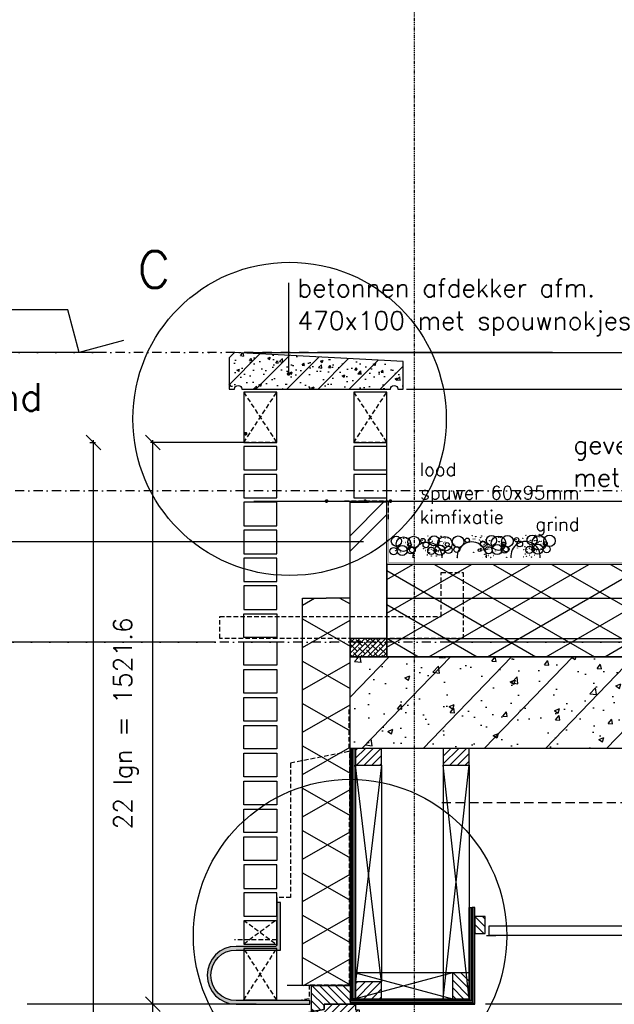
# Model space of a CAD drawing. Extents: x 149262 to 371235, y 141599 to 287858.
# Tile 8 of 60: x 151512 to 153134, y 150081 to 152767. Entities that reach past the tile are written whole.
import ezdxf

# ---------------------------------------------------------------- set-up
doc = ezdxf.new("R2010")
doc.units = 0
doc.header["$LTSCALE"] = 50
doc.header["$MEASUREMENT"] = 0
doc.header["$PDMODE"] = 3
doc.header["$PDSIZE"] = 0.1
for name, pattern in [('DASHDOT', [1, 0.5, -0.25, 0, -0.25]), ('DASHED', [0.75, 0.5, -0.25]), ('DD1', [2.66667, 1.66667, -0.5, 0, -0.5]), ('HIDDEN', [0.375, 0.25, -0.125])]:
    doc.linetypes.add(name, pattern=pattern)
doc.layers.get('0').update_dxf_attribs({"linetype": 'CONTINUOUS'})
doc.layers.get('DEFPOINTS').update_dxf_attribs({"linetype": 'CONTINUOUS'})
for name, color, linetype in [('_DETAILNUMMERS', 4, 'CONTINUOUS'), ('_DETAILNUMMERSTEKST', 4, 'CONTINUOUS'), ('A--A21--_F--3-', 9, 'CONTINUOUS'), ('A--A21--_F-23-', 9, 'CONTINUOUS'), ('A--A22--_F123-', 9, 'CONTINUOUS'), ('A--A23--_F--3-', 9, 'CONTINUOUS'), ('A--A25--_F--3-', 9, 'CONTINUOUS'), ('A--A26--_F--3-', 9, 'CONTINUOUS'), ('A--A30--_F--3-', 9, 'CONTINUOUS'), ('A--A35--_F--3-', 9, 'CONTINUOUS'), ('A--L13D3_VLOEREN', 3, 'CONTINUOUS'), ('A--L13DC4_VLOEREN', 4, 'HIDDEN'), ('A--L21--', 3, 'CONTINUOUS'), ('A--L21--_F--3-', 7, 'CONTINUOUS'), ('A--L21--_F-23-', 4, 'CONTINUOUS'), ('A--L21D1_BUITENWAND', 1, 'CONTINUOUS'), ('A--L21D4_BUITENWAND', 4, 'CONTINUOUS'), ('A--L21DC1_BUITENWAND', 1, 'HIDDEN'), ('A--L22--', 3, 'CONTINUOUS'), ('A--L22--_F--3-', 7, 'CONTINUOUS'), ('A--L25--', 7, 'CONTINUOUS'), ('A--L25--_F-23-', 7, 'CONTINUOUS'), ('A--L26--_F--3-', 7, 'CONTINUOUS'), ('A--L28--_F--3-', 1, 'CONTINUOUS'), ('A--L28D1_KONSTRUKTIES', 1, 'CONTINUOUS'), ('A--L30--', 7, 'CONTINUOUS'), ('A--L30--_F123-', 7, 'CONTINUOUS'), ('A--L31--', 2, 'CONTINUOUS'), ('A--L31--_F--3-', 7, 'CONTINUOUS'), ('A--L31D1_BUITENKOZIJN', 1, 'CONTINUOUS'), ('A--L35-D2-_PLAFONDS', 2, 'CONTINUOUS'), ('A--L35-D4-_PLAFONDS', 4, 'CONTINUOUS'), ('A--M$1A-_F123-', 1, 'CONTINUOUS'), ('A--M01A1_MAATVOERING', 1, 'CONTINUOUS'), ('A--M01B1_HOOGTE_MAATV', 1, 'CONTINUOUS'), ('A--T$1A-_F123_20', 1, 'CONTINUOUS'), ('A--T01A-18_TEKST', 1, 'CONTINUOUS'), ('A--T01A-25_TEKST', 2, 'CONTINUOUS'), ('A--T01B2_HOOGTE_MAATV', 2, 'CONTINUOUS'), ('A--T01B3_HOOGTE_MAATV', 3, 'CONTINUOUS'), ('Rtrappen', 1, 'CONTINUOUS'), ('STRAMIEN', 8, 'DD1'), ('X--LR---_CP', 7, 'CONTINUOUS')]:
    doc.layers.add(name, color=color, linetype=linetype)
doc.styles.add('HIEMSTRA', font='romans.shx')
doc.styles.add('HOOGTEXT', font='ROMANS.shx', dxfattribs={"height": 2.5})
doc.dimstyles.get("Standard").update_dxf_attribs({"dimscale": 50, "dimtxt": 2.5, "dimasz": 2, "dimexe": 0.3, "dimexo": 0.3, "dimgap": 2, "dimtad": 1, "dimdec": 0, "dimzin": 0, "dimdsep": 46, "dimtxsty": 'HIEMSTRA', "dimblk1": 'OBLIQUE', "dimblk2": 'OBLIQUE', "dimsah": 1, "dimcen": 0.09, "dimdle": 0.3, "dimclrd": 1, "dimclre": 1, "dimclrt": 2, "dimadec": 0, "dimazin": 0, "dimtfac": 1, "dimtdec": 4, "dimtix": 1, "dimtmove": 2, "dimatfit": 3, "dimldrblk": 'OBLIQUE', "dimfxl": 0, "dimtvp": 625, "dimtolj": 1, "dimtzin": 0, "dimarcsym": 0})
pattern_1 = [(45, (0, 0), (-10.6066, 10.6066), [])]

# ---------------------------------------------------------------- blocks, each defined once
blk = doc.blocks.new('*U622')
at = {"layer": 'A--A22--_F123-', "linetype": 'Continuous'}
h = blk.add_hatch(dxfattribs=at)
h.set_pattern_fill('ALFABKST', color=256, scale=212, style=0)
h.set_pattern_definition([(45, (-152462.94, -150973), (-212.00007, 212.00007), []), (45, (-152420.54, -150973), (-212.00007, 212.00007), [])])
h.paths.add_polyline_path([(0, 0), (-50, 0), (-50, 371.2), (0, 371.2), (50, 371.2), (50, 0)])
at = {"layer": 'A--L22--_F--3-', "color": 4, "linetype": 'Continuous'}
for points in [[(0, 0), (-50, 0), (-50, 371.2), (0, 371.2)], [(0, 0), (50, 0), (50, 371.2), (0, 371.2)]]:
    blk.add_lwpolyline(points, dxfattribs=at)
blk = doc.blocks.new('BETONAFDEKKER')
at = {"layer": 'A--A26--_F--3-'}
h = blk.add_hatch(dxfattribs=at)
h.set_pattern_fill('ALFABET', color=9, scale=10, style=0, pattern_type=2)
h.set_pattern_definition([(45, (-109882.7, -99503.284), (-42.426407, 42.426407), []), (50, (-109882.7, -99503.284), (71.726018, -6.275213), [7.5, -82.5]), (355, (-109882.7, -99503.284), (-13.875133, 75.219213), [6, -66]), (100.4514, (-109876.72, -99503.81), (57.850938, 68.943954), [6.37402, -70.11421]), (46.1842, (-109882.7, -99483.28), (106.724105, -16.5519), [11.25, -123.75]), (96.6356, (-109873.8, -99484.66), (93.46627, 97.41179), [9.56103, -105.1713]), (351.1842, (-109882.7, -99483.28), (93.466195, 97.41186), [9, -99]), (21, (-109872.7, -99488.284), (59.690705, -40.26189), [7.5, -82.5]), (326, (-109872.7, -99488.284), (24.331533, 72.515005), [6, -66]), (71.4514, (-109867.724, -99491.64), (84.022263, 32.25305), [6.37402, -70.11421]), (37.5, (-109882.698, -99503.284), (1.2159855, 33.2893854), [0, -65.2, 0, -67, 0, -66.25]), (7.5, (-109882.698, -99503.284), (26.306954, 39.441171), [0, -38.2, 0, -63.7, 0, -25.25]), (327.5, (-109904.998, -99503.284), (53.3822436, -2.255487), [0, -25, 0, -78, 0, -103.5]), (317.5, (-109915, -99503.284), (58.318617, 10.010498), [0, -32.5, 0, -51.8, 0, -73.5]), (317.5, (-109915, -99503.284), (58.318617, 10.010498), [0, -32.5, 0, -51.8, 0, -73.5])])
edge = h.paths.add_edge_path()
edge.add_line((430, 204.6), (430, 279.6))
edge.add_line((430, 279.6), (-30, 304.6))
edge.add_line((-30, 304.6), (-45, 289.6))
edge.add_line((-45, 289.6), (-45, 204.6))
edge.add_line((-45, 204.6), (-30, 204.6))
edge.add_arc((-20, 204.6), 10, 0, 180, ccw=False)
edge.add_line((-10, 204.6), (395, 204.6))
edge.add_arc((405, 204.6), 10, 0, 180, ccw=False)
edge.add_line((415, 204.6), (430, 204.6))
at = {"layer": 'A--L26--_F--3-', "color": 4, "linetype": 'Continuous'}
blk.add_lwpolyline([(430, 204.6), (430, 279.6), (-30, 304.6), (-45, 289.6), (-45, 204.6), (-30, 204.6, -1), (-10, 204.6), (395, 204.6, -1), (415, 204.6)], format="xyb", close=True, dxfattribs=at)
blk = doc.blocks.new('HOOGTEP')
at = {"layer": 'A--M01A1_MAATVOERING'}
for p, q in [((0, 0), (0.624, 2.33)), ((0.624, 2.33), (8.794, 2.33)), ((-2.415, 0.647), (0, 0))]:
    blk.add_line(p, q, dxfattribs=at)
at = {"layer": 'A--M01B1_HOOGTE_MAATV'}
blk.add_line((-1.379, 0), (0.911, 0), dxfattribs=at)
at = {"layer": 'A--T01B2_HOOGTE_MAATV', "style": 'HOOGTEXT', "flags": 4}
blk.add_attdef('TEKST', (1.84, -0.671), '', height=1.5, dxfattribs=at)
at = {"layer": 'A--T01B3_HOOGTE_MAATV', "style": 'HOOGTEXT', "flags": 4}
blk.add_attdef('HOOGTE', (1.673, 3.819), '', height=1.75, dxfattribs=at)
blk = doc.blocks.new('_OBLIQUE')
at = {"color": 0, "linetype": 'ByBlock'}
blk.add_line((-0.5, -0.5), (0.5, 0.5), dxfattribs=at)
blk = doc.blocks.new('*D128')
at = {"color": 1, "linetype": 'ByBlock'}
for p, q in [((152122, 150081), (151868.7, 150081)), ((151874.7, 148247.7), (151874.7, 150087)), ((152122, 148253.7), (151868.7, 148253.7))]:
    blk.add_line(p, q, dxfattribs=at)
at = {"layer": 'DEFPOINTS', "color": 0, "linetype": 'ByBlock'}
for p in [(151874.7, 150081), (152128, 150081), (152128, 148253.7)]:
    blk.add_point(p, dxfattribs=at)
at = {"color": 1, "linetype": 'ByBlock', "xscale": 40, "yscale": 40, "zscale": 40}
for p, rotation in [((151874.7, 150081), 90), ((151874.7, 148253.7), 270)]:
    blk.add_blockref('_OBLIQUE', p, dxfattribs=dict(at, rotation=rotation))
at = {"color": 2, "linetype": 'ByBlock', "insert": (151801.4, 149167.4), "char_height": 50, "attachment_point": 5, "rotation": 90, "style": 'HIEMSTRA'}
blk.add_mtext('\\A1;24 lgn =  1825.9', dxfattribs=at)
blk = doc.blocks.new('*D129')
at = {"color": 1, "linetype": 'ByBlock'}
for p, q in [((152122, 151613.2), (151868.7, 151613.2)), ((151874.7, 150075), (151874.7, 151619.2)), ((152122, 150081), (151868.7, 150081))]:
    blk.add_line(p, q, dxfattribs=at)
at = {"layer": 'DEFPOINTS', "color": 0, "linetype": 'ByBlock'}
for p in [(151874.7, 151613.2), (152128, 151613.2), (152128, 150081)]:
    blk.add_point(p, dxfattribs=at)
at = {"color": 1, "linetype": 'ByBlock', "xscale": 40, "yscale": 40, "zscale": 40}
for p, rotation in [((151874.7, 151613.2), 90), ((151874.7, 150081), 270)]:
    blk.add_blockref('_OBLIQUE', p, dxfattribs=dict(at, rotation=rotation))
at = {"color": 2, "linetype": 'ByBlock', "insert": (151801.4, 150847.1), "char_height": 50, "attachment_point": 5, "rotation": 90, "style": 'HIEMSTRA'}
blk.add_mtext('\\A1;22 lgn = 1521.6', dxfattribs=at)
blk = doc.blocks.new('*D138')
at = {"color": 1, "linetype": 'ByBlock'}
for p, q in [((151702.9, 151613.2), (151719.1, 151613.2)), ((151713.1, 147563), (151713.1, 151619.2)), ((151702.9, 147569), (151719.1, 147569))]:
    blk.add_line(p, q, dxfattribs=at)
at = {"layer": 'DEFPOINTS', "color": 0, "linetype": 'ByBlock'}
for p in [(151696.9, 151613.2), (151713.1, 151613.2), (151696.9, 147569)]:
    blk.add_point(p, dxfattribs=at)
at = {"color": 1, "linetype": 'ByBlock', "xscale": 40, "yscale": 40, "zscale": 40}
for p, rotation in [((151713.1, 151613.2), 90), ((151713.1, 147569), 270)]:
    blk.add_blockref('_OBLIQUE', p, dxfattribs=dict(at, rotation=rotation))
at = {"color": 3, "linetype": 'ByBlock', "insert": (151639.8, 149591.1), "char_height": 50, "attachment_point": 5, "rotation": 90, "style": 'HIEMSTRA'}
blk.add_mtext('\\A1;lagenmaat=76.08 mm', dxfattribs=at)
blk = doc.blocks.new('*U621')
at = {"layer": 'A--A21--_F-23-', "linetype": 'Continuous'}
h = blk.add_hatch(dxfattribs=at)
h.set_pattern_fill('ALFAISO', color=256, scale=100, angle=90, style=0)
h.set_pattern_definition([(150, (50, -3e-15), (-50, -86.603), []), (210, (50, -3e-15), (50, -86.603), [])])
h.paths.add_polyline_path([(0, 0), (-65, 0), (-65, 1057), (0, 1057), (65, 1057), (65, 0)])
at = {"layer": 'A--L21--_F--3-', "color": 3, "linetype": 'Continuous'}
for points in [[(0, 0), (-65, 0), (-65, 1057), (0, 1057)], [(0, 0), (65, 0), (65, 1057), (0, 1057)]]:
    blk.add_lwpolyline(points, dxfattribs=at)
blk = doc.blocks.new('Q020259-')
at = {"layer": 'A--A25--_F--3-'}
h = blk.add_hatch(dxfattribs=at)
h.set_pattern_fill('ALFALINE', color=256, scale=15, style=0, pattern_type=2)
h.set_pattern_definition(pattern_1)
h.paths.add_polyline_path([(0, 0), (0, 46), (28, 46), (28, 0)])
at = {"layer": 'A--L25--_F-23-', "color": 2, "linetype": 'Continuous'}
blk.add_lwpolyline([(0, 0), (0, 46), (28, 46), (28, 0)], close=True, dxfattribs=at)
at = {"layer": 'X--LR---_CP'}
for p in [(0, 0), (0, 0), (28, 0)]:
    blk.add_point(p, dxfattribs=at)
blk = doc.blocks.new('*U619')
at = {"layer": 'A--A30--_F--3-', "linetype": 'Continuous'}
h = blk.add_hatch(dxfattribs=at)
h.set_pattern_fill('ALFALINE', color=256, scale=4, angle=405, style=0)
h.set_pattern_definition([(90, (0, 0), (-4, 1e-15), [])])
h.paths.add_polyline_path([(0, 0), (7.5, 0), (7.5, -682.9), (0, -682.9), (-7.5, -682.9), (-7.5, 0)])
at = {"layer": 'A--L30--_F123-', "color": 1, "linetype": 'Continuous'}
for points in [[(0, 0), (-7.5, 0), (-7.5, -682.9), (0, -682.9)], [(0, 0), (7.5, 0), (7.5, -682.9), (0, -682.9)]]:
    blk.add_lwpolyline(points, dxfattribs=at)
blk = doc.blocks.new('KOZIJN_VB')
at = {"layer": 'A--A35--_F--3-'}
h = blk.add_hatch(dxfattribs=at)
h.set_pattern_fill('ALFALINE', color=256, scale=15, angle=90, style=0, pattern_type=2)
h.set_pattern_definition([(135, (571.291, -567.298), (-10.6066, -10.6066), [])])
h.paths.add_polyline_path([(-105, 50.9), (0, 50.9), (0, 0), (-71, 0), (-71, -14), (-105, -20.1)])
h = blk.add_hatch(dxfattribs=at)
h.set_pattern_fill('ALFALINE', color=256, scale=15, style=0, pattern_type=2)
h.set_pattern_definition([(45, (571.291, -567.298), (-10.6066, 10.6066), [])])
h.paths.add_polyline_path([(-135, -25.5), (-71, -14), (-71, 0), (15, 0), (15, -15), (25, -15), (25, -74), (-26, -74), (-26, -95), (-102, -95), (-102, -81), (-112, -81), (-120, -95), (-135, -95)])
at = {"layer": 'A--L31--_F--3-', "color": 2, "linetype": 'Continuous'}
for points in [[(-105, 50.9), (0, 50.9), (0, 0), (-71, 0), (-71, -14), (-105, -20.1), (-105, 50.9)], [(-135, -25.5), (-71, -14), (-71, 0), (15, 0), (15, -15), (25, -15), (25, -74), (-26, -74), (-26, -95), (-102, -95), (-102, -95), (-102, -81), (-112, -81), (-120, -95), (-135, -95)]]:
    blk.add_lwpolyline(points, close=True, dxfattribs=at)
at = {"layer": 'X--LR---_CP', "color": 1}
blk.add_point((0, 0), dxfattribs=at)
blk = doc.blocks.new('*U618')
at = {"layer": 'A--A30--_F--3-', "linetype": 'Continuous'}
h = blk.add_hatch(dxfattribs=at)
h.set_pattern_fill('ALFALINE', color=256, scale=4, angle=135, style=0)
h.set_pattern_definition([(180, (0, 0), (-9e-16, -4), [])])
h.paths.add_polyline_path([(0, 0), (0, 7.5), (325.2, 7.5), (332.7, 0), (340.2, -7.5), (0, -7.5)])
at = {"layer": 'A--L30--_F123-', "color": 1, "linetype": 'Continuous'}
for points in [[(0, 0), (0, 7.5), (325.2, 7.5), (325.2, 7.5)], [(0, 0), (0, -7.5), (340.2, -7.5), (340.2, -7.5)]]:
    blk.add_lwpolyline(points, dxfattribs=at)
blk = doc.blocks.new('*U617')
at = {"layer": 'A--A30--_F--3-', "linetype": 'Continuous'}
h = blk.add_hatch(dxfattribs=at)
h.set_pattern_fill('ALFALINE', color=256, scale=4, angle=225, style=0)
h.set_pattern_definition([(270, (0, 0), (4, -9e-16), [])])
h.paths.add_polyline_path([(0, 0), (7.5, -7.5), (7.5, 256.5), (0, 256.5), (-7.5, 256.5), (-7.5, 7.5)])
at = {"layer": 'A--L30--_F123-', "color": 1, "linetype": 'Continuous'}
for points in [[(-7.5, 7.5), (-7.5, 7.5), (-7.5, 256.5), (0, 256.5)], [(7.5, -7.5), (7.5, -7.5), (7.5, 256.5), (0, 256.5)]]:
    blk.add_lwpolyline(points, dxfattribs=at)
blk = doc.blocks.new('Q027002-')
at = {"layer": 'A--A21--_F--3-'}
h = blk.add_hatch(dxfattribs=at)
h.set_pattern_fill('ALFALINE', color=9, scale=15, style=0, pattern_type=2)
h.set_pattern_definition(pattern_1)
h.paths.add_polyline_path([(0, 0), (71, 0), (71, 46), (0, 46)])
at = {"layer": 'A--L21--_F-23-', "color": 2, "linetype": 'Continuous'}
blk.add_lwpolyline([(0, 0), (71, 0), (71, 46), (0, 46)], close=True, dxfattribs=at)
at = {"layer": 'X--LR---_CP', "linetype": 'Continuous'}
blk.add_point((0, 0), dxfattribs=at)

msp = doc.modelspace()

# ---------------------------------------------------------------- hatches: boundary and pattern name
at = {"layer": 'A--A21--_F-23-'}
h = msp.add_hatch(dxfattribs=at)
h.set_pattern_fill('ALFAISO', color=256, scale=80, angle=270, style=0, pattern_type=2)
h.set_pattern_definition([(330, (18133.65, 55273.11), (40, 69.282032), []), (30, (18133.65, 55273.11), (-40, 69.282032), [])])
h.paths.add_polyline_path([(152512.9, 151029), (154635.7, 151029), (154635.7, 151280.8), (152513, 151280.8)])
h = msp.add_hatch(dxfattribs=at)
h.set_pattern_fill('ANSI38', color=256, scale=80, style=0)
h.set_pattern_definition([(45, (62637.072, 51773.106), (-7.0710678, 7.0710678), []), (135, (62637.072, 51773.106), (-21.2132034, 7.0710678), [25, -15])])
h.paths.add_polyline_path([(152412.9, 151029), (152512.8, 151029), (152512.9, 151079), (152412.9, 151079)])
at = {"layer": 'A--A23--_F--3-'}
h = msp.add_hatch(dxfattribs=at)
h.set_pattern_fill('ALFABET', color=256, scale=20, angle=1, style=0, pattern_type=2)
h.set_pattern_definition([(46, (0, 0), (-86.320776, 83.359004), []), (51, (0, 0), (143.649223, -10.04493), [15, -165]), (356, (0, 0), (-30.37155, 149.93121), [12, -132]), (101.4514, (11.97, -0.84), (113.27778, 139.88618), [12.74804, -140.22842]), (47.1842, (-0.7, 40), (213.99344, -29.37358), [22.5, -247.5]), (97.6356, (17.13, 37.55), (183.50393, 198.05632), [19.12206, -210.3426]), (352.1842, (-0.7, 40), (183.50378, 198.05647), [18, -198]), (22, (19.47, 30.34), (120.76856, -78.42802), [15, -165]), (327, (19.47, 30.34), (46.12453, 145.85721), [12, -132]), (72.4514, (29.54, 23.81), (166.893145, 67.42906), [12.74804, -140.22842]), (38.5, (0, 0), (1.269641, 66.611074), [0, -130.4, 0, -134, 0, -132.5]), (8.5, (0, 0), (51.229207, 79.788568), [0, -76.4, 0, -127.4, 0, -50.5]), (328.5, (-44.593, -0.78), (106.826954, -2.64699), [0, -50, 0, -156, 0, -207]), (318.5, (-64.59, -1.13), (116.270055, 22.053548), [0, -65, 0, -103.6, 0, -147]), (318.5, (-64.59, -1.13), (116.270055, 22.053548), [0, -65, 0, -103.6, 0, -147])])
h.paths.add_polyline_path([(154841.7, 151069), (154645.7, 151069), (154645.7, 151069), (154635.7, 151069), (154635.7, 151029), (152512.8, 151029), (152512.8, 151029), (152412.8, 151029), (152412.8, 150779), (152427.8, 150779), (152427.8, 150779), (152498.8, 150779), (152498.8, 150779), (152776.9, 150779), (152776.9, 150779), (152847.9, 150779), (154257.1, 150779), (154257.1, 150779), (154353.1, 150779), (154353.1, 150779), (154745.7, 150779), (154745.7, 150779), (154841.7, 150779)])
at = {"layer": 'A--L21--_F-23-', "linetype": 'Continuous'}
h = msp.add_hatch(color=256, dxfattribs=at)
edge = h.paths.add_edge_path()
edge.add_arc((152102.2, 150160), 79, 90, 270)
edge.add_line((152102.2, 150081), (152303, 150081))
edge.add_line((152303, 150081), (152303, 150091))
edge.add_line((152303, 150091), (152102.2, 150091))
edge.add_arc((152102.2, 150160), 69, 90, 270, ccw=False)
edge.add_line((152102.2, 150229), (152112.2, 150229))
edge.add_line((152112.2, 150229), (152223, 150229))
edge.add_line((152223, 150229), (152223, 150359))
edge.add_line((152223, 150359), (152215, 150359))
edge.add_arc((152215, 150357), 2, 90, 180)
edge.add_line((152213, 150357), (152213, 150242.5))
edge.add_arc((152209.5, 150242.5), 3.5, -90, 0, ccw=False)
edge.add_line((152209.5, 150239), (152102.2, 150239))

# ---------------------------------------------------------------- linework, layer by layer
for p, q in [((152512.9, 151089), (152512.9, 151734.9)), ((152412.9, 151089), (152412.9, 151450.2))]:
    msp.add_line(p, q)
for centre, radius in [((152539.2, 151343.9), 13.8), ((152558.6, 151336.1), 19.8), ((152539.5, 151341.5), 0.331), ((152544, 151350.3), 0.331), ((152558.6, 151340.4), 0.331), ((152559.1, 151352.1), 0.331), ((152559.2, 151352.1), 0.331), ((152563.9, 151340.4), 0.331), ((152567.1, 151352.2), 0.331), ((152567.3, 151352.1), 0.331), ((152567.4, 151352.1), 0.331), ((152575.1, 151334.1), 5.32), ((152586.4, 151341.8), 15.8), ((152575.1, 151334.1), 0.331), ((152575.1, 151334.1), 0.331), ((152575.2, 151349.9), 0.331), ((152611.4, 151345.7), 5.94), ((152609.8, 151346.2), 0.331), ((152619.8, 151334.3), 7.92), ((152616.3, 151349.3), 0.331), ((152625, 151358), 0.331), ((152626.6, 151346.6), 0.331), ((152626.6, 151346.6), 0.331), ((152627.3, 151349.2), 0.331), ((152642.1, 151344.8), 13.8), ((152631.6, 151350.3), 0.331), ((152632, 151349.2), 0.331), ((152634.4, 151355.6), 0.331), ((152634.7, 151356.1), 0.331), ((152636.9, 151343.9), 0.331), ((152637.2, 151344.1), 0.331), ((152642.4, 151342.4), 0.331), ((152671.6, 151337.1), 19.8), ((152656.9, 151351.3), 0.331), ((152657.7, 151352.9), 0.331), ((152658, 151352.7), 0.331), ((152658.3, 151342.9), 0.331), ((152658.6, 151342.7), 0.331), ((152660.9, 151357.4), 0.331), ((152661.2, 151357.9), 0.331), ((152663.3, 151343.9), 0.331), ((152668, 151338.6), 0.331), ((152668.5, 151355), 0.331), ((152671.6, 151341.3), 0.331), ((152672.1, 151353.1), 0.331), ((152672.2, 151353), 0.331), ((152678, 151335), 5.32), ((152676.9, 151341.3), 0.331), ((152680.1, 151353.1), 0.331), ((152680.2, 151353.1), 0.331), ((152680.4, 151353), 0.331), ((152707.6, 151342.7), 15.8), ((152696.4, 151335), 0.331), ((152696.4, 151335), 0.331), ((152732.6, 151346.6), 5.94), ((152737.5, 151350.2), 0.331), ((152746.2, 151358.9), 0.331), ((152748.6, 151350.1), 0.331), ((152753.3, 151350.1), 0.331), ((152755.6, 151356.6), 0.331), ((152755.9, 151357.1), 0.331), ((152766.2, 151347.6), 0.331), ((152776.2, 151335.7), 7.92), ((152768.8, 151353.8), 0.331), ((152769.1, 151353.6), 0.331), ((152769.4, 151343.8), 0.331), ((152769.7, 151343.6), 0.331), ((152772, 151358.3), 0.331), ((152772.3, 151358.8), 0.331), ((152774.4, 151344.8), 0.331), ((152778.5, 151334.8), 0.331), ((152779.1, 151339.5), 0.331), ((152779.7, 151356), 0.331), ((152782.9, 151347.9), 0.331), ((152782.9, 151347.9), 0.331), ((152798.5, 151346.2), 13.8), ((152793.2, 151345.2), 0.331), ((152793.5, 151345.5), 0.331), ((152817.9, 151338.4), 19.8), ((152798.7, 151343.8), 0.331), ((152814.2, 151321.2), 13.8), ((152803.2, 151352.6), 0.331), ((152817.9, 151342.6), 0.331), ((152818.3, 151354.4), 0.331), ((152818.5, 151354.4), 0.331), ((152819.8, 151342.5), 0.331), ((152822.9, 151354.4), 0.331), ((152823.1, 151354.3), 0.331), ((152823.3, 151354.3), 0.331), ((152831, 151336.2), 5.32), ((152842.2, 151344), 15.8), ((152831, 151336.2), 0.331), ((152831, 151336.2), 0.331), ((152867.2, 151347.9), 5.94), ((152865.7, 151348.4), 0.331), ((152875.7, 151336.5), 7.92), ((152883.8, 151351.6), 0.331), ((152892.5, 151360.2), 0.331), ((152894.1, 151348.8), 0.331), ((152894.1, 151348.8), 0.331), ((152894.8, 151351.4), 0.331), ((152909.6, 151347.1), 13.8), ((152899.5, 151351.4), 0.331), ((152901.9, 151357.9), 0.331), ((152902.2, 151358.4), 0.331), ((152904.4, 151346.2), 0.331), ((152904.7, 151346.4), 0.331), ((152929, 151339.4), 19.8), ((152909.9, 151344.7), 0.331), ((152925.4, 151322.1), 13.8), ((152914.4, 151353.5), 0.331), ((152915.1, 151355.1), 0.331), ((152915.4, 151355), 0.331), ((152915.7, 151345.2), 0.331), ((152916, 151345), 0.331), ((152918.3, 151359.6), 0.331), ((152918.6, 151360.1), 0.331), ((152920.7, 151346.1), 0.331), ((152924.2, 151335.2), 0.331), ((152924.8, 151336.2), 0.331), ((152925.4, 151340.9), 0.331), ((152926, 151357.3), 0.331), ((152929, 151343.6), 0.331), ((152929.5, 151355.3), 0.331), ((152929.6, 151355.3), 0.331), ((152933.6, 151335), 0.331), ((152934.3, 151343.6), 0.331), ((152937.5, 151355.4), 0.331), ((152937.7, 151355.4), 0.331), ((152937.8, 151355.3), 0.331), ((152945.5, 151337.3), 5.32), ((152956.8, 151345), 15.8), ((152531.6, 151316.9), 9.89), ((152536.7, 151318.4), 0.331), ((152537.4, 151330.5), 0.331), ((152537.4, 151330.5), 0.331), ((152540.3, 151321.8), 0.331), ((152555, 151318.9), 13.8), ((152541.8, 151318.2), 0.331), ((152542.2, 151313.5), 0.331), ((152550.5, 151314.7), 0.331), ((152578.6, 151319.3), 9.89), ((152570, 151314.8), 0.331), ((152582.8, 151320.4), 7.91), ((152575.5, 151323.8), 0.331), ((152575.5, 151323.8), 0.331), ((152575.5, 151323.8), 0.331), ((152575.5, 151323.8), 0.331), ((152577.8, 151331.5), 0.331), ((152577.8, 151331.5), 0.331), ((152577.8, 151331.5), 0.331), ((152577.8, 151331.5), 0.331), ((152587.3, 151324.4), 0.331), ((152613.7, 151323.5), 0.331), ((152619.2, 151318.7), 0.331), ((152622.2, 151326.6), 0.331), ((152622.3, 151326.7), 0.331), ((152634.5, 151317.9), 9.89), ((152626.6, 151313.8), 0.331), ((152627.5, 151319.8), 0.331), ((152629, 151312.8), 0.331), ((152629.4, 151326.4), 0.331), ((152634.1, 151328.1), 0.331), ((152634.5, 151326.3), 0.331), ((152635, 151321.6), 0.331), ((152639.6, 151319.3), 0.331), ((152640.3, 151331.4), 0.331), ((152640.3, 151331.4), 0.331), ((152645.1, 151318.7), 3.96), ((152643.2, 151322.8), 0.331), ((152657.9, 151319.8), 13.8), ((152644.7, 151319.2), 0.331), ((152645.1, 151314.5), 0.331), ((152649, 151318.2), 0.331), ((152653.4, 151315.7), 0.331), ((152653.7, 151318.9), 0.331), ((152656.7, 151333), 0.331), ((152657.3, 151333.9), 0.331), ((152666.1, 151332.7), 0.331), ((152666.7, 151321.6), 0.331), ((152681.5, 151320.2), 9.89), ((152672.9, 151315.7), 0.331), ((152704, 151321.3), 7.91), ((152696.7, 151324.7), 0.331), ((152696.7, 151324.7), 0.331), ((152696.7, 151324.7), 0.331), ((152696.7, 151324.7), 0.331), ((152699, 151332.4), 0.331), ((152699, 151332.4), 0.331), ((152699, 151332.4), 0.331), ((152699, 151332.4), 0.331), ((152708.5, 151325.4), 0.331), ((152750.2, 151313.8), 0.331), ((152766.3, 151319.7), 3.96), ((152770, 151324.8), 0.331), ((152770.2, 151319.2), 0.331), ((152775, 151319.8), 0.331), ((152775.6, 151320), 0.331), ((152777.9, 151333.9), 0.331), ((152778.5, 151328), 0.331), ((152778.7, 151328), 0.331), ((152779.7, 151308), 0.331), ((152780, 151308.1), 0.331), ((152790.8, 151319.2), 9.89), ((152782.9, 151315.1), 0.331), ((152783.8, 151321.2), 0.331), ((152785.8, 151327.7), 0.331), ((152787.3, 151333.7), 0.331), ((152787.9, 151322.5), 0.331), ((152790.5, 151329.4), 0.331), ((152790.9, 151327.6), 0.331), ((152791.3, 151322.9), 0.331), ((152795.9, 151320.6), 0.331), ((152796.6, 151332.8), 0.331), ((152796.6, 151332.8), 0.331), ((152799.5, 151324.1), 0.331), ((152801, 151320.5), 0.331), ((152801.5, 151315.8), 0.331), ((152809.7, 151317), 0.331), ((152834.5, 151321.4), 9.89), ((152825.8, 151316.9), 0.331), ((152838.6, 151322.6), 7.91), ((152831.4, 151326), 0.331), ((152831.4, 151326), 0.331), ((152831.4, 151326), 0.331), ((152831.4, 151326), 0.331), ((152833.6, 151333.6), 0.331), ((152833.6, 151333.6), 0.331), ((152833.6, 151333.6), 0.331), ((152833.6, 151333.6), 0.331), ((152843.1, 151326.6), 0.331), ((152869.5, 151325.7), 0.331), ((152886.7, 151320.9), 0.331), ((152889.7, 151328.9), 0.331), ((152889.8, 151328.9), 0.331), ((152890.9, 151308.9), 0.331), ((152891.1, 151309), 0.331), ((152902, 151320.1), 9.89), ((152894.1, 151316), 0.331), ((152895, 151322.1), 0.331), ((152896.5, 151315.1), 0.331), ((152896.9, 151328.7), 0.331), ((152901.6, 151330.4), 0.331), ((152902, 151328.6), 0.331), ((152902.5, 151323.9), 0.331), ((152907.1, 151321.6), 0.331), ((152907.8, 151333.7), 0.331), ((152907.8, 151333.7), 0.331), ((152912.6, 151321), 3.96), ((152910.7, 151325), 0.331), ((152912.2, 151321.5), 0.331), ((152912.6, 151316.8), 0.331), ((152916.5, 151320.5), 0.331), ((152920.9, 151317.9), 0.331), ((152921.2, 151321.2), 0.331), ((152934.2, 151323.8), 0.331), ((152949, 151322.5), 9.89), ((152940.4, 151318), 0.331), ((152623.4, 151306.7), 0.331), ((152623.6, 151306.8), 0.331), ((152634.5, 151303.7), 0.331), ((152648, 151303.7), 0.331), ((152663.8, 151304.5), 0.331), ((152663.8, 151304.5), 0.331), ((152663.8, 151304.5), 0.331), ((152663.8, 151304.5), 0.331), ((152705.3, 151298.9), 0.331), ((152775, 151300.4), 0.331), ((152783.2, 151302.1), 0.331), ((152785, 151305.5), 0.331), ((152785, 151305.5), 0.331), ((152785, 151305.5), 0.331), ((152785, 151305.5), 0.331), ((152790.9, 151305.1), 0.331), ((152796.7, 151299.8), 0.331), ((152804.4, 151305.1), 0.331), ((152839.9, 151300.1), 0.331), ((152886.2, 151301.3), 0.331), ((152894.4, 151303.1), 0.331), ((152902, 151306), 0.331), ((152907.9, 151300.7), 0.331), ((152915.5, 151306), 0.331), ((152931.3, 151306.8), 0.331), ((152931.3, 151306.8), 0.331), ((152931.3, 151306.8), 0.331), ((152931.3, 151306.8), 0.331)]:
    msp.add_circle(centre, radius)
for centre, start, end in [((152623.9, 151300.9), 356.2296, 183.7704), ((152745.1, 151301.9), 354.8736, 185.1264), ((152891.4, 151303.2), 352.9574, 187.0426)]:
    msp.add_arc(centre, 40, start, end)
at = {"layer": '_DETAILNUMMERS'}
for centre in [(152247.9, 151677.7), (152413, 150267.3)]:
    msp.add_circle(centre, 427.3, dxfattribs=at)
at = {"layer": 'A--L13D3_VLOEREN'}
msp.add_line((152512.8, 151029), (152512.8, 151314), dxfattribs=at)
msp.add_lwpolyline([(152412.9, 151029), (152512.8, 151029), (152512.9, 151079), (152412.9, 151079)], close=True, dxfattribs=at)
at = {"layer": 'A--L13DC4_VLOEREN', "const_width": 1}
msp.add_lwpolyline([(152518, 151443.7), (152518, 151285.8), (154630.7, 151285.8), (154630.7, 151846.7)], dxfattribs=at)
at = {"layer": 'A--L13DC4_VLOEREN', "elevation": 0}
msp.add_lwpolyline([(152398.2, 151454), (152516.4, 151454), (152516.4, 151402.6)], dxfattribs=at)
at = {"layer": 'A--L13DC4_VLOEREN'}
for points in [[(152409.5, 150884.8), (152409.5, 150770.5), (152250.9, 150738.8), (152250.9, 150372.4), (152213, 150372.4), (152213, 150256.4), (152098.2, 150256.4)], [(152411, 150765.3), (152410.8, 150133.4), (152301, 150133.4), (152301, 150096.1), (152281.1, 150093.1)]]:
    msp.add_lwpolyline(points, dxfattribs=at)
at = {"layer": 'A--L21--'}
for p, q in [((152512.9, 151189), (154635.7, 151189)), ((152512.9, 151079), (154635.7, 151079))]:
    msp.add_line(p, q, dxfattribs=at)
msp.add_lwpolyline([(152512.9, 151029), (154635.7, 151029), (154635.7, 151280.8), (152513, 151280.8)], close=True, dxfattribs=at)
at = {"layer": 'A--L21--_F-23-', "linetype": 'Continuous'}
for p, q in [((154838, 151029), (152412.9, 151029)), ((154838, 150779), (152412.9, 150779))]:
    msp.add_line(p, q, dxfattribs=at)
at = {"layer": 'A--L21D1_BUITENWAND'}
for p, q in [((152148, 151859), (154471.3, 151859)), ((152148, 151859), (154419.7, 151859)), ((152148, 151859), (154471.3, 151859)), ((152567.2, 151759), (154474.8, 151759)), ((152567.2, 151759), (154474.8, 151759)), ((152658, 151759), (154419.7, 151759))]:
    msp.add_line(p, q, dxfattribs=at)
at = {"layer": 'A--L21D4_BUITENWAND', "elevation": 0}
for points in [[(152213, 151750.1), (152123, 151750.1), (152123, 151613.2), (152213, 151613.2)], [(152512.9, 151750.1), (152422.9, 151750.1), (152422.9, 151613.2), (152512.9, 151613.2)], [(152213, 151602.4), (152123, 151602.4), (152123, 151538.3), (152213, 151538.3)], [(152213, 151526.3), (152123, 151526.3), (152123, 151462.2), (152213, 151462.2)], [(152512.9, 151526.3), (152422.9, 151526.3), (152422.9, 151462.2), (152512.9, 151462.2)], [(152213, 151450.2), (152123, 151450.2), (152123, 151386.1), (152213, 151386.1)], [(152213, 151374.2), (152123, 151374.2), (152123, 151310), (152213, 151310)], [(152213, 151298.1), (152123, 151298.1), (152123, 151234), (152213, 151234)], [(152213, 151222), (152123, 151222), (152123, 151157.9), (152213, 151157.9)], [(152213, 151081.8), (152123, 151081.8), (152123, 151145.9), (152213, 151145.9)], [(152213, 151005.7), (152123, 151005.7), (152123, 151069.8), (152213, 151069.8)], [(152213, 150929.6), (152123, 150929.6), (152123, 150993.8), (152213, 150993.8)], [(152213, 150853.6), (152123, 150853.6), (152123, 150917.7), (152213, 150917.7)], [(152213, 150777.5), (152123, 150777.5), (152123, 150841.6), (152213, 150841.6)], [(152213, 150701.4), (152123, 150701.4), (152123, 150765.5), (152213, 150765.5)], [(152213, 150625.3), (152123, 150625.3), (152123, 150689.4), (152213, 150689.4)], [(152213, 150549.2), (152123, 150549.2), (152123, 150613.4), (152213, 150613.4)], [(152213, 150473.2), (152123, 150473.2), (152123, 150537.3), (152213, 150537.3)], [(152213, 150461.2), (152123, 150461.2), (152123, 150397.1), (152213, 150397.1)], [(152213, 150385.1), (152123, 150385.1), (152123, 150321), (152213, 150321)], [(152213, 150309), (152123, 150309), (152123, 150244.9), (152213, 150244.9)], [(152213, 150233), (152123, 150233), (152123, 150092.8), (152213, 150092.8)]]:
    msp.add_lwpolyline(points, close=True, dxfattribs=at)
at = {"layer": 'A--L21D4_BUITENWAND'}
msp.add_lwpolyline([(152512.9, 151602.4), (152422.9, 151602.4), (152422.9, 151538.3), (152512.9, 151538.3)], close=True, dxfattribs=at)
at = {"layer": 'A--L21DC1_BUITENWAND'}
for p, q in [((152208, 150246.8, 0), (152123, 150309, 0)), ((152123, 150246, 0), (152208, 150309, 0)), ((152213, 150092.8, 0), (152123, 150233, 0)), ((152123, 150092.8, 0), (152213, 150233, 0))]:
    msp.add_line(p, q, dxfattribs=at)
at = {"layer": 'A--L21DC1_BUITENWAND', "elevation": 0}
for points in [[(152123, 151613.2), (152213, 151750.1), (152123, 151750.1), (152213, 151613.2)], [(152422.9, 151613.2), (152512.9, 151750.1), (152422.9, 151750.1), (152512.9, 151613.2)]]:
    msp.add_lwpolyline(points, close=True, dxfattribs=at)
at = {"layer": 'A--L21DC1_BUITENWAND'}
msp.add_lwpolyline([(152057.6, 151079), (152057.6, 151139), (152661.2, 151139), (152661.2, 151259), (152721.2, 151259), (152721.2, 151079)], close=True, dxfattribs=at)
at = {"layer": 'A--L28--_F--3-', "color": 4, "linetype": 'Continuous'}
msp.add_lwpolyline([(152102.2, 150239), (152102.2, 150239, 1), (152102.2, 150081), (152303, 150081), (152303, 150091), (152102.2, 150091, -1), (152102.2, 150229), (152112.2, 150229), (152223, 150229), (152223, 150359), (152215, 150359, 0.414214), (152213, 150357), (152213, 150242.5, -0.414214), (152209.5, 150239)], format="xyb", close=True, dxfattribs=at)
at = {"layer": 'A--L28D1_KONSTRUKTIES', "linetype": 'DASHED'}
msp.add_lwpolyline([(153588, 150780.5), (153588, 150630.5), (152653, 150630.5), (152653, 150630.5)], dxfattribs=at)
at = {"layer": 'A--L31D1_BUITENKOZIJN'}
for p, q in [((152498.8, 150142), (152427.8, 150732.9)), ((152498.8, 150732.9), (152427.8, 150142)), ((152498.8, 150732.9), (152498.8, 150142)), ((152667, 150733), (152667, 150096)), ((152667, 150096), (152738, 150733)), ((152738, 150096), (152667, 150733)), ((152738, 150733), (152738, 150096)), ((152692, 150167), (152427.8, 150167)), ((152427.8, 150167), (152692, 150096)), ((152692, 150167), (152427.8, 150096))]:
    msp.add_line(p, q, dxfattribs=at)
at = {"layer": 'A--L35-D2-_PLAFONDS'}
msp.add_lwpolyline([(154803.7, 150294.4), (152791.6, 150294.4), (152791.6, 150269.4), (154803.7, 150269.4)], dxfattribs=at)
at = {"layer": 'A--L35-D4-_PLAFONDS'}
msp.add_line((152810.2, 150267.4), (152785.2, 150267.4), dxfattribs=at)
at = {"layer": 'A--T$1A-_F123_20', "const_width": 4.75}
for points in [[(152247.9, 151800.5, -1), (152242.6, 151800.5, -1)], [(152130.6, 151637.2, -1), (152125.3, 151637.2, -1)], [(152351.5, 151453.5, -1), (152346.2, 151453.5, -1)], [(152456.7, 151453.5, -1), (152451.5, 151453.5, -1)], [(152525.6, 151453.5, -1), (152520.4, 151453.5, -1)], [(152441.2, 151069, -1), (152436, 151069, -1)]]:
    msp.add_lwpolyline(points, format="xyb", close=True, dxfattribs=at)
at = {"layer": 'A--T01A-25_TEKST'}
for p, q in [((152245.3, 152048.9), (152245.3, 151800.5)), ((152150.4, 151453.5), (153855.4, 151453.5)), ((152150.4, 151453.5), (153855.4, 151453.5)), ((151138.5, 151343), (152449.5, 151343))]:
    msp.add_line(p, q, dxfattribs=at)
at = {"layer": 'Rtrappen'}
msp.add_line((152413, 150131.9), (152241, 150131.9), dxfattribs=at)
at = {"layer": 'STRAMIEN', "color": 8, "linetype": 'DASHDOT', "ltscale": 0.1}
msp.add_line((152588, 162088.1), (152588, 142259.9), dxfattribs=at)
at = {"layer": 'STRAMIEN', "linetype": 'DASHDOT'}
for p, q in [((152349.5, 151859), (149880.7, 151859)), ((154630.7, 151481), (150163, 151481)), ((171571.4, 151069), (149997.4, 151069))]:
    msp.add_line(p, q, dxfattribs=at)
at = {"layer": 'STRAMIEN', "linetype": 'DASHDOT', "ltscale": 25}
msp.add_line((172967, 151859), (150278.7, 151859), dxfattribs=at)
at = {"layer": 'STRAMIEN', "color": 8, "linetype": 'DASHDOT', "ltscale": 25}
for p, q in [((160797, 151069), (149662.7, 151069)), ((155907.5, 150081), (150163, 150081))]:
    msp.add_line(p, q, dxfattribs=at)

# ---------------------------------------------------------------- block references
ref = msp.add_blockref('HOOGTEP', (151674.2, 151859), dxfattribs=dict(xscale=-50, yscale=50, zscale=50))
ref.add_attrib('TEKST', 'b.k. dakrand', (150940.6, 151700), dxfattribs={"layer": 'A--T01B2_HOOGTE_MAATV', "height": 75, "style": 'HOOGTEXT', "flags": 4})
ref.add_attrib('HOOGTE', '7640+P', (150940.6, 152050), dxfattribs={"layer": 'A--T01B3_HOOGTE_MAATV', "height": 87.5, "style": 'HOOGTEXT', "flags": 4})
msp.add_blockref('BETONAFDEKKER', (152128, 151554.4))
at = {"layer": 'A--L21--', "linetype": 'Continuous'}
msp.add_blockref('*U621', (152347.8, 150131.9), dxfattribs=at)
at = {"layer": 'A--L21--', "color": 4}
for p in [(152427.8, 150733), (152427.8, 150096)]:
    msp.add_blockref('Q027002-', p, dxfattribs=at)
at = {"layer": 'A--L21--'}
for p, rotation in [((152738, 150779), 180), ((152738, 150096), 90)]:
    msp.add_blockref('Q027002-', p, dxfattribs=dict(at, rotation=rotation))
at = {"layer": 'A--L22--'}
msp.add_blockref('*U622', (152462.9, 151079), dxfattribs=at)
at = {"layer": 'A--L25--', "xscale": -1}
msp.add_blockref('Q020259-', (152781, 150274.4), dxfattribs=at)
at = {"layer": 'A--L30--', "color": 4}
for name, p in [('*U619', (152420.3, 150778.9)), ('*U617', (152745.5, 150088.5)), ('*U618', (152412.8, 150088.5))]:
    msp.add_blockref(name, p, dxfattribs=at)
at = {"layer": 'A--L31--', "color": 4}
msp.add_blockref('KOZIJN_VB', (152413, 150081), dxfattribs=at)

# ---------------------------------------------------------------- texts
at = {"layer": '_DETAILNUMMERSTEKST', "style": 'HIEMSTRA'}
msp.add_text('C', height=100, dxfattribs=at).set_placement((151833.4, 152035.3))
at = {"layer": 'A--M$1A-_F123-', "style": 'HIEMSTRA'}
msp.add_text('spuwer 60x95mm', height=36, dxfattribs=at).set_placement((152604.5, 151457.9))
at = {"layer": 'A--T01A-18_TEKST', "style": 'HIEMSTRA'}
for s, p in [('lood', (152602.6, 151522)), ('kimfixatie', (152602.6, 151392.1)), ('grind', (152918.3, 151372.4))]:
    msp.add_text(s, height=36, dxfattribs=at).set_placement(p)
at = {"layer": 'A--T01A-25_TEKST', "style": 'HIEMSTRA'}
for s, p in [('betonnen afdekker afm.', (152269.2, 152010.1)), ('470x100 met spouwnokjes', (152269.2, 151920.9)), ('gevelkoker e.e.a. vlgs opgave constr.', (153021.8, 151582.1)), ('metselwerk gevelsteen', (153021.8, 151492.9))]:
    msp.add_text(s, height=50, dxfattribs=at).set_placement(p)

# ---------------------------------------------------------------- dimensions: what is measured, and where the dimension line sits
at = {"layer": 'A--M$1A-_F123-', "linetype": 'Continuous'}
dim = msp.add_linear_dim(base=(151713.1, 151613.2, 0), p1=(151696.9, 147569, 0), p2=(151696.9, 151613.2, 0), angle=90, text='lagenmaat=76.08 mm', dimstyle='Standard', override={"dimscale": 20, "dimclrt": 3}, dxfattribs=at)
dim.commit()
dim.dimension.update_dxf_attribs({"geometry": '*D138', "text_midpoint": (151639.8, 149591.1, 0)})
at = {"layer": 'A--M$1A-_F123-'}
for base, p1, p2, text, picture, middle in [((151874.7, 151613.2), (152128, 150081), (152128, 151613.2), '22 lgn = 1521.6', '*D129', (151801.4, 150847.1)), ((151874.7, 150081), (152128, 148253.7), (152128, 150081), '24 lgn =  1825.9', '*D128', (151801.4, 149167.4))]:
    dim = msp.add_linear_dim(base=base, p1=p1, p2=p2, angle=270, text=text, dimstyle='Standard', override={"dimscale": 20}, dxfattribs=at)
    dim.commit()
    dim.dimension.update_dxf_attribs({"geometry": picture, "text_midpoint": middle})

doc.saveas('drawing.dxf')
